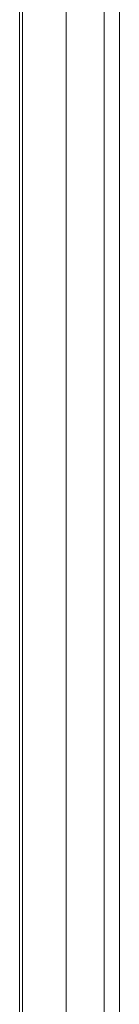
# Model space of a CAD drawing. Header units: inches. Extents: x 2 to 304, y 7 to 191.
# Tile 49 of 53: x 274.333 to 275.09, y 144.942 to 152.391. Entities that reach past the tile are written whole.
import ezdxf

# ---------------------------------------------------------------- set-up
doc = ezdxf.new("R2010")
doc.units = ezdxf.units.IN
doc.header["$LTSCALE"] = 18
doc.header["$MEASUREMENT"] = 0
doc.layers.add('Visible (ANSI)', color=7, linetype='Continuous', lineweight=5)
doc.layers.add('Visible Narrow (ANSI)', color=7, linetype='Continuous', lineweight=5)

msp = doc.modelspace()

# ---------------------------------------------------------------- linework, layer by layer
at = {"layer": 'Visible (ANSI)'}
msp.add_line((274.3334, 167.8097), (274.3334, 142.886), dxfattribs=at)
at = {"layer": 'Visible Narrow (ANSI)'}
for p, q in [((274.6871, 167.8345), (274.6871, 142.8865)), ((274.3549, 167.8112), (274.3549, 142.8632)), ((274.9758, 143.0268), (274.9758, 167.7176)), ((275.09, 143.0182), (275.09, 167.6964))]:
    msp.add_line(p, q, dxfattribs=at)

doc.saveas('drawing.dxf')
